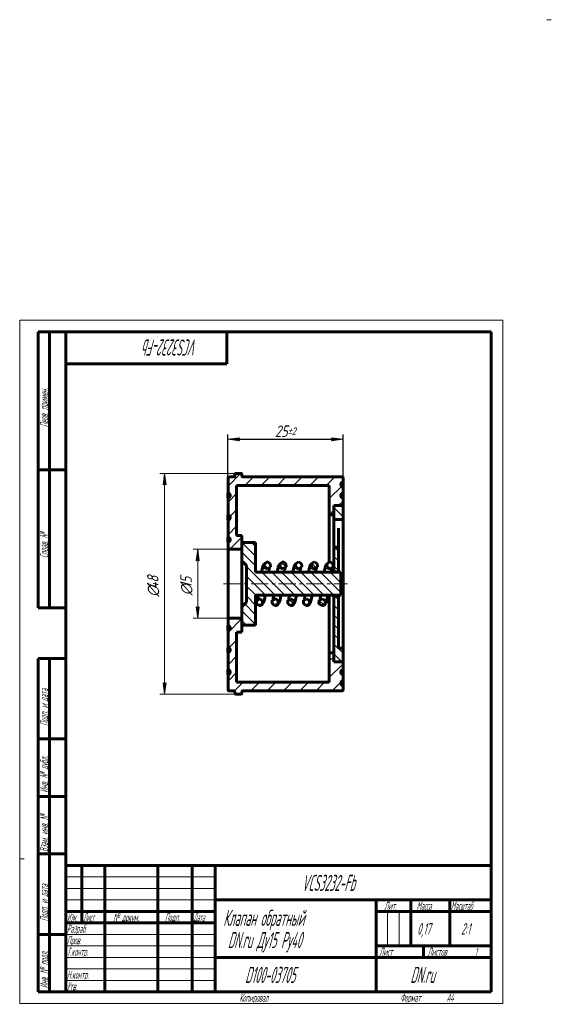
# Model space of a CAD drawing. Header units: millimetres. Extents: x 0 to 231, y 0 to 428.
import ezdxf

# ---------------------------------------------------------------- set-up
doc = ezdxf.new("R2010")
doc.units = ezdxf.units.MM
for name, pattern in [('K5LT_AXLED', [12, 7.5, -1.5, 1.5, -1.5]), ('K5LT_BASIC', [0]), ('K5LT_THIN', [0])]:
    doc.linetypes.add(name, pattern=pattern)
doc.layers.add('Системный слой', color=7, linetype='Continuous')
doc.layers.add('Системный слой (1)', color=251, linetype='Continuous', true_color=0x6c6c6c)
doc.styles.add('KDIMTEXTSTYLE', font='GOST_AU.SHX', dxfattribs={"width": 0.96, "oblique": 15, "height": 5})
doc.styles.add('KTEXTSTYLE', font='GOST_AU.SHX', dxfattribs={"width": 0.56, "height": 5})
doc.dimstyles.new('KDIMSTYLE (2.00)', dxfattribs={"dimtxt": 5, "dimasz": 1, "dimexe": 2, "dimexo": 0, "dimgap": 1, "dimtad": 1, "dimlfac": 0.5, "dimtxsty": 'KDIMTEXTSTYLE', "dimsah": 1, "dimcen": 0, "dimdle": 1, "dimadec": 0, "dimazin": 0, "dimtfac": 0.667, "dimtmove": 0, "dimatfit": 3, "dimfxl": 1, "dimtvp": 1, "dimtolj": 1, "dimtzin": 0, "dimarcsym": 0})

# ---------------------------------------------------------------- blocks, each defined once
blk = doc.blocks.new('U0')
at = {"layer": 'Системный слой (1)', "color": 143, "linetype": 'K5LT_BASIC', "lineweight": 60, "true_color": 0x33acca}
for p, q in [((124.688915, 175.909647), (123.440759, 175.260192)), ((124.759317, 175.908028), (124.688915, 175.909647)), ((126.03302, 175.1016), (124.759317, 175.908028)), ((123.440759, 175.260192), (123.325763, 173.759411)), ((123.325763, 173.759411), (124.573997, 172.913988)), ((124.573997, 172.913988), (124.688892, 172.909647)), ((124.688892, 172.909647), (125.960792, 173.598037)), ((125.960792, 173.598037), (126.03302, 175.1016))]:
    blk.add_line(p, q, dxfattribs=at)
blk = doc.blocks.new('U1')
at = {"layer": 'Системный слой (1)', "color": 143, "linetype": 'K5LT_BASIC', "lineweight": 60, "true_color": 0x33acca}
for p, q in [((119.925763, 191.059883), (121.173997, 191.905305)), ((120.040759, 189.559101), (119.925763, 191.059883)), ((121.288915, 188.909647), (120.040759, 189.559101)), ((121.173997, 191.905305), (121.288892, 191.909647)), ((121.288892, 191.909647), (122.560792, 191.221257)), ((121.359317, 188.911265), (121.288915, 188.909647)), ((122.63302, 189.717693), (121.359317, 188.911265)), ((122.560792, 191.221257), (122.63302, 189.717693))]:
    blk.add_line(p, q, dxfattribs=at)
blk = doc.blocks.new('U2')
at = {"layer": 'Системный слой (1)', "color": 143, "linetype": 'K5LT_BASIC', "lineweight": 60, "true_color": 0x33acca}
for p, q in [((104.288915, 175.909647), (103.040759, 175.260192)), ((104.359317, 175.908028), (104.288915, 175.909647)), ((105.63302, 175.1016), (104.359317, 175.908028)), ((103.040759, 175.260192), (102.925763, 173.759411)), ((102.925763, 173.759411), (104.173997, 172.913988)), ((104.173997, 172.913988), (104.288892, 172.909647)), ((104.288892, 172.909647), (105.560792, 173.598037)), ((105.560792, 173.598037), (105.63302, 175.1016))]:
    blk.add_line(p, q, dxfattribs=at)
blk = doc.blocks.new('U3')
at = {"layer": 'Системный слой (1)', "color": 143, "linetype": 'K5LT_BASIC', "lineweight": 60, "true_color": 0x33acca}
for p, q in [((111.088915, 175.909647), (109.840759, 175.260192)), ((111.159317, 175.908028), (111.088915, 175.909647)), ((112.43302, 175.1016), (111.159317, 175.908028)), ((109.840759, 175.260192), (109.725763, 173.759411)), ((109.725763, 173.759411), (110.973997, 172.913988)), ((110.973997, 172.913988), (111.088892, 172.909647)), ((111.088892, 172.909647), (112.360792, 173.598037)), ((112.360792, 173.598037), (112.43302, 175.1016))]:
    blk.add_line(p, q, dxfattribs=at)
blk = doc.blocks.new('U4')
at = {"layer": 'Системный слой (1)', "color": 143, "linetype": 'K5LT_BASIC', "lineweight": 60, "true_color": 0x33acca}
for p, q in [((106.325763, 191.059883), (107.573997, 191.905305)), ((106.440759, 189.559101), (106.325763, 191.059883)), ((107.688915, 188.909647), (106.440759, 189.559101)), ((107.573997, 191.905305), (107.688892, 191.909647)), ((107.688892, 191.909647), (108.960792, 191.221257)), ((107.759317, 188.911265), (107.688915, 188.909647)), ((109.03302, 189.717693), (107.759317, 188.911265)), ((108.960792, 191.221257), (109.03302, 189.717693))]:
    blk.add_line(p, q, dxfattribs=at)
blk = doc.blocks.new('U5')
at = {"layer": 'Системный слой (1)', "color": 143, "linetype": 'K5LT_BASIC', "lineweight": 60, "true_color": 0x33acca}
for p, q in [((131.488915, 175.909647), (130.240759, 175.260192)), ((131.559317, 175.908028), (131.488915, 175.909647)), ((132.83302, 175.1016), (131.559317, 175.908028)), ((130.240759, 175.260192), (130.125763, 173.759411)), ((130.125763, 173.759411), (131.373997, 172.913988)), ((131.373997, 172.913988), (131.488892, 172.909647)), ((131.488892, 172.909647), (132.760792, 173.598037)), ((132.760792, 173.598037), (132.83302, 175.1016))]:
    blk.add_line(p, q, dxfattribs=at)
blk = doc.blocks.new('U6')
at = {"layer": 'Системный слой (1)', "color": 143, "linetype": 'K5LT_BASIC', "lineweight": 60, "true_color": 0x33acca}
for p, q in [((113.125763, 191.059883), (114.373997, 191.905305)), ((113.240759, 189.559101), (113.125763, 191.059883)), ((114.488915, 188.909647), (113.240759, 189.559101)), ((114.373997, 191.905305), (114.488892, 191.909647)), ((114.488892, 191.909647), (115.760792, 191.221257)), ((114.559317, 188.911265), (114.488915, 188.909647)), ((115.83302, 189.717693), (114.559317, 188.911265)), ((115.760792, 191.221257), (115.83302, 189.717693))]:
    blk.add_line(p, q, dxfattribs=at)
blk = doc.blocks.new('U7')
at = {"layer": 'Системный слой (1)', "color": 143, "linetype": 'K5LT_BASIC', "lineweight": 60, "true_color": 0x33acca}
for p, q in [((133.525763, 191.059883), (134.773997, 191.905305)), ((133.640759, 189.559101), (133.525763, 191.059883)), ((134.888915, 188.909647), (133.640759, 189.559101)), ((134.773997, 191.905305), (134.888892, 191.909647)), ((134.888892, 191.909647), (136.160792, 191.221257)), ((134.959317, 188.911265), (134.888915, 188.909647)), ((136.23302, 189.717693), (134.959317, 188.911265)), ((136.160792, 191.221257), (136.23302, 189.717693))]:
    blk.add_line(p, q, dxfattribs=at)
blk = doc.blocks.new('U8')
at = {"layer": 'Системный слой (1)', "color": 143, "linetype": 'K5LT_BASIC', "lineweight": 60, "true_color": 0x33acca}
for p, q in [((126.725763, 191.059883), (127.973997, 191.905305)), ((126.840759, 189.559101), (126.725763, 191.059883)), ((128.088915, 188.909647), (126.840759, 189.559101)), ((127.973997, 191.905305), (128.088892, 191.909647)), ((128.088892, 191.909647), (129.360792, 191.221257)), ((128.159317, 188.911265), (128.088915, 188.909647)), ((129.43302, 189.717693), (128.159317, 188.911265)), ((129.360792, 191.221257), (129.43302, 189.717693))]:
    blk.add_line(p, q, dxfattribs=at)
blk = doc.blocks.new('U9')
at = {"layer": 'Системный слой (1)', "color": 143, "linetype": 'K5LT_BASIC', "lineweight": 60, "true_color": 0x33acca}
for p, q in [((117.888915, 175.909647), (116.640759, 175.260192)), ((117.959317, 175.908028), (117.888915, 175.909647)), ((119.23302, 175.1016), (117.959317, 175.908028)), ((116.640759, 175.260192), (116.525763, 173.759411)), ((116.525763, 173.759411), (117.773997, 172.913988)), ((117.773997, 172.913988), (117.888892, 172.909647)), ((117.888892, 172.909647), (119.160792, 173.598037)), ((119.160792, 173.598037), (119.23302, 175.1016))]:
    blk.add_line(p, q, dxfattribs=at)
blk = doc.blocks.new('U10')
at = {"layer": 'Системный слой (1)', "color": 143, "linetype": 'K5LT_BASIC', "lineweight": 60, "true_color": 0x33acca}
for p, q in [((136.568892, 187.409647), (136.568892, 212.409647)), ((136.568892, 152.409647), (136.568892, 177.409647))]:
    blk.add_line(p, q, dxfattribs=at)
blk = doc.blocks.new('U11')
at = {"layer": 'Системный слой (1)', "color": 143, "linetype": 'K5LT_BASIC', "lineweight": 60, "true_color": 0x33acca}
for p, q in [((140.568892, 216.389647), (140.568892, 216.409647)), ((140.568892, 148.409647), (140.568892, 148.429647))]:
    blk.add_line(p, q, dxfattribs=at)
blk = doc.blocks.new('U12')
at = {"layer": 'Системный слой (1)', "color": 143, "linetype": 'K5LT_BASIC', "lineweight": 60, "true_color": 0x33acca}
for p, q in [((134.568892, 191.878277), (134.568892, 212.409647)), ((134.568892, 152.409647), (134.568892, 177.409647))]:
    blk.add_line(p, q, dxfattribs=at)
blk = doc.blocks.new('U13')
at = {"layer": 'Системный слой (1)', "color": 143, "linetype": 'K5LT_BASIC', "lineweight": 60, "true_color": 0x33acca}
for p, q in [((138.568892, 187.409647), (138.568892, 187.609647)), ((138.568892, 177.209647), (138.568892, 177.409647))]:
    blk.add_line(p, q, dxfattribs=at)
blk = doc.blocks.new('U14')
at = {"layer": 'Системный слой (1)', "color": 143, "linetype": 'K5LT_BASIC', "lineweight": 60, "true_color": 0x33acca}
for p, q in [((136.588892, 187.409647), (136.588892, 187.609647)), ((136.588892, 177.209647), (136.588892, 177.409647))]:
    blk.add_line(p, q, dxfattribs=at)
blk = doc.blocks.new('U15')
at = {"layer": 'Системный слой (1)', "color": 143, "linetype": 'K5LT_BASIC', "lineweight": 60, "true_color": 0x33acca}
for p, q in [((122.136698, 188.818536), (121.992666, 188.188415)), ((122.264615, 189.261656), (122.136698, 188.818536)), ((121.992666, 188.188415), (121.842709, 187.409647)), ((120.379912, 177.409647), (119.982466, 175.397502)), ((117.920645, 172.909952), (117.888892, 172.909647)), ((117.945322, 172.910613), (117.920645, 172.909952)), ((117.957664, 172.911083), (117.945322, 172.910613)), ((117.963845, 172.911354), (117.957664, 172.911083)), ((117.966938, 172.911497), (117.963845, 172.911354)), ((118.027701, 172.91551), (117.966938, 172.911497)), ((118.095785, 172.922696), (118.027701, 172.91551)), ((118.129588, 172.927328), (118.095785, 172.922696)), ((118.146419, 172.929901), (118.129588, 172.927328)), ((118.154816, 172.931251), (118.146419, 172.929901)), ((118.159009, 172.931942), (118.154816, 172.931251)), ((118.221061, 172.943474), (118.159009, 172.931942)), ((118.287523, 172.958569), (118.221061, 172.943474)), ((118.320418, 172.96711), (118.287523, 172.958569)), ((118.336768, 172.971624), (118.320418, 172.96711)), ((118.344917, 172.973941), (118.336768, 172.971624)), ((118.348985, 172.975115), (118.344917, 172.973941)), ((118.712213, 173.128584), (118.348985, 172.975115)), ((118.886424, 173.241667), (118.712213, 173.128584)), ((119.485037, 173.956194), (118.886424, 173.241667)), ((119.982466, 175.397502), (119.485037, 173.956194))]:
    blk.add_line(p, q, dxfattribs=at)
blk = doc.blocks.new('U16')
at = {"layer": 'Системный слой (1)', "color": 143, "linetype": 'K5LT_BASIC', "lineweight": 60, "true_color": 0x33acca}
for p, q in [((128.936698, 188.818536), (128.792666, 188.188415)), ((129.064615, 189.261656), (128.936698, 188.818536)), ((128.792666, 188.188415), (128.642709, 187.409647)), ((127.179912, 177.409647), (126.782466, 175.397502)), ((124.720645, 172.909952), (124.688892, 172.909647)), ((124.745322, 172.910613), (124.720645, 172.909952)), ((124.757664, 172.911083), (124.745322, 172.910613)), ((124.763845, 172.911354), (124.757664, 172.911083)), ((124.766938, 172.911497), (124.763845, 172.911354)), ((124.827701, 172.91551), (124.766938, 172.911497)), ((124.895785, 172.922696), (124.827701, 172.91551)), ((124.929588, 172.927328), (124.895785, 172.922696)), ((124.946419, 172.929901), (124.929588, 172.927328)), ((124.954816, 172.931251), (124.946419, 172.929901)), ((124.959009, 172.931942), (124.954816, 172.931251)), ((125.021061, 172.943474), (124.959009, 172.931942)), ((125.087523, 172.958569), (125.021061, 172.943474)), ((125.120418, 172.96711), (125.087523, 172.958569)), ((125.136768, 172.971624), (125.120418, 172.96711)), ((125.144917, 172.973941), (125.136768, 172.971624)), ((125.148985, 172.975115), (125.144917, 172.973941)), ((125.512213, 173.128584), (125.148985, 172.975115)), ((125.686424, 173.241667), (125.512213, 173.128584)), ((126.285037, 173.956194), (125.686424, 173.241667)), ((126.782466, 175.397502), (126.285037, 173.956194))]:
    blk.add_line(p, q, dxfattribs=at)
blk = doc.blocks.new('U17')
at = {"layer": 'Системный слой (1)', "color": 143, "linetype": 'K5LT_BASIC', "lineweight": 60, "true_color": 0x33acca}
for p, q in [((111.997872, 187.409647), (112.395546, 189.422716)), ((112.395546, 189.422716), (112.89333, 190.864186)), ((112.89333, 190.864186), (114.487621, 191.909646)), ((110.113169, 175.557637), (110.2411, 176.000808)), ((110.2411, 176.000808), (110.38514, 176.631009)), ((110.38514, 176.631009), (110.535075, 177.409647))]:
    blk.add_line(p, q, dxfattribs=at)
blk = doc.blocks.new('U18')
at = {"layer": 'Системный слой (1)', "color": 143, "linetype": 'K5LT_BASIC', "lineweight": 60, "true_color": 0x33acca}
for p, q in [((108.536698, 188.818536), (108.392666, 188.188415)), ((108.664615, 189.261656), (108.536698, 188.818536)), ((108.392666, 188.188415), (108.242709, 187.409647)), ((106.779912, 177.409647), (106.382466, 175.397502)), ((104.320645, 172.909952), (104.288892, 172.909647)), ((104.345322, 172.910613), (104.320645, 172.909952)), ((104.357664, 172.911083), (104.345322, 172.910613)), ((104.363845, 172.911354), (104.357664, 172.911083)), ((104.366938, 172.911497), (104.363845, 172.911354)), ((104.427701, 172.91551), (104.366938, 172.911497)), ((104.495785, 172.922696), (104.427701, 172.91551)), ((104.529588, 172.927328), (104.495785, 172.922696)), ((104.546419, 172.929901), (104.529588, 172.927328)), ((104.554816, 172.931251), (104.546419, 172.929901)), ((104.559009, 172.931942), (104.554816, 172.931251)), ((104.621061, 172.943474), (104.559009, 172.931942)), ((104.687523, 172.958569), (104.621061, 172.943474)), ((104.720418, 172.96711), (104.687523, 172.958569)), ((104.736768, 172.971624), (104.720418, 172.96711)), ((104.744917, 172.973941), (104.736768, 172.971624)), ((104.748985, 172.975115), (104.744917, 172.973941)), ((105.112213, 173.128584), (104.748985, 172.975115)), ((105.286424, 173.241667), (105.112213, 173.128584)), ((105.885037, 173.956194), (105.286424, 173.241667)), ((106.382466, 175.397502), (105.885037, 173.956194))]:
    blk.add_line(p, q, dxfattribs=at)
blk = doc.blocks.new('U19')
at = {"layer": 'Системный слой (1)', "color": 143, "linetype": 'K5LT_BASIC', "lineweight": 60, "true_color": 0x33acca}
for p, q in [((132.397872, 187.409647), (132.795546, 189.422716)), ((132.795546, 189.422716), (133.29333, 190.864186)), ((133.29333, 190.864186), (134.559946, 191.876671)), ((134.559946, 191.876671), (134.887621, 191.909646)), ((130.513169, 175.557637), (130.6411, 176.000808)), ((130.6411, 176.000808), (130.78514, 176.631009)), ((130.78514, 176.631009), (130.935075, 177.409647))]:
    blk.add_line(p, q, dxfattribs=at)
blk = doc.blocks.new('U20')
at = {"layer": 'Системный слой (1)', "color": 143, "linetype": 'K5LT_BASIC', "lineweight": 60, "true_color": 0x33acca}
for p, q in [((125.597872, 187.409647), (125.995546, 189.422716)), ((125.995546, 189.422716), (126.49333, 190.864186)), ((126.49333, 190.864186), (128.087621, 191.909646)), ((123.713169, 175.557637), (123.8411, 176.000808)), ((123.8411, 176.000808), (123.98514, 176.631009)), ((123.98514, 176.631009), (124.135075, 177.409647))]:
    blk.add_line(p, q, dxfattribs=at)
blk = doc.blocks.new('U21')
at = {"layer": 'Системный слой (1)', "color": 143, "linetype": 'K5LT_BASIC', "lineweight": 60, "true_color": 0x33acca}
for p, q in [((115.336698, 188.818536), (115.192666, 188.188415)), ((115.464615, 189.261656), (115.336698, 188.818536)), ((115.192666, 188.188415), (115.042709, 187.409647)), ((113.579912, 177.409647), (113.182466, 175.397502)), ((111.120645, 172.909952), (111.088892, 172.909647)), ((111.145322, 172.910613), (111.120645, 172.909952)), ((111.157664, 172.911083), (111.145322, 172.910613)), ((111.163845, 172.911354), (111.157664, 172.911083)), ((111.166938, 172.911497), (111.163845, 172.911354)), ((111.227701, 172.91551), (111.166938, 172.911497)), ((111.295785, 172.922696), (111.227701, 172.91551)), ((111.329588, 172.927328), (111.295785, 172.922696)), ((111.346419, 172.929901), (111.329588, 172.927328)), ((111.354816, 172.931251), (111.346419, 172.929901)), ((111.359009, 172.931942), (111.354816, 172.931251)), ((111.421061, 172.943474), (111.359009, 172.931942)), ((111.487524, 172.958569), (111.421061, 172.943474)), ((111.520418, 172.96711), (111.487524, 172.958569)), ((111.536768, 172.971624), (111.520418, 172.96711)), ((111.544917, 172.973941), (111.536768, 172.971624)), ((111.548985, 172.975115), (111.544917, 172.973941)), ((111.912213, 173.128584), (111.548985, 172.975115)), ((112.086424, 173.241667), (111.912213, 173.128584)), ((112.685037, 173.956194), (112.086424, 173.241667)), ((113.182466, 175.397502), (112.685037, 173.956194))]:
    blk.add_line(p, q, dxfattribs=at)
blk = doc.blocks.new('U22')
at = {"layer": 'Системный слой (1)', "color": 143, "linetype": 'K5LT_BASIC', "lineweight": 60, "true_color": 0x33acca}
for p, q in [((118.797872, 187.409647), (119.195546, 189.422716)), ((119.195546, 189.422716), (119.69333, 190.864186)), ((119.69333, 190.864186), (121.287621, 191.909646)), ((116.913169, 175.557637), (117.0411, 176.000808)), ((117.0411, 176.000808), (117.18514, 176.631009)), ((117.18514, 176.631009), (117.335075, 177.409647))]:
    blk.add_line(p, q, dxfattribs=at)
blk = doc.blocks.new('U23')
at = {"layer": 'Системный слой (1)', "color": 143, "linetype": 'K5LT_BASIC', "lineweight": 60, "true_color": 0x33acca}
for p, q in [((105.197872, 187.409647), (105.595546, 189.422716)), ((105.595546, 189.422716), (106.09333, 190.864186)), ((106.09333, 190.864186), (107.687621, 191.909646)), ((103.313169, 175.557637), (103.4411, 176.000808)), ((103.4411, 176.000808), (103.58514, 176.631009)), ((103.58514, 176.631009), (103.735075, 177.409647))]:
    blk.add_line(p, q, dxfattribs=at)
blk = doc.blocks.new('U24')
at = {"layer": 'Системный слой (1)', "color": 143, "linetype": 'K5LT_BASIC', "lineweight": 60, "true_color": 0x33acca}
for p, q in [((135.736698, 188.818536), (135.592666, 188.188415)), ((135.864615, 189.261656), (135.736698, 188.818536)), ((135.592666, 188.188415), (135.442709, 187.409647)), ((133.979912, 177.409647), (133.582466, 175.397502)), ((131.520645, 172.909952), (131.488892, 172.909647)), ((131.545322, 172.910613), (131.520645, 172.909952)), ((131.557664, 172.911083), (131.545322, 172.910613)), ((131.563845, 172.911354), (131.557664, 172.911083)), ((131.566938, 172.911497), (131.563845, 172.911354)), ((131.627701, 172.91551), (131.566938, 172.911497)), ((131.695785, 172.922696), (131.627701, 172.91551)), ((131.729588, 172.927328), (131.695785, 172.922696)), ((131.746419, 172.929901), (131.729588, 172.927328)), ((131.754816, 172.931251), (131.746419, 172.929901)), ((131.759009, 172.931942), (131.754816, 172.931251)), ((131.821061, 172.943474), (131.759009, 172.931942)), ((131.887523, 172.958569), (131.821061, 172.943474)), ((131.920418, 172.96711), (131.887523, 172.958569)), ((131.936768, 172.971624), (131.920418, 172.96711)), ((131.944917, 172.973941), (131.936768, 172.971624)), ((131.948985, 172.975115), (131.944917, 172.973941)), ((132.312213, 173.128584), (131.948985, 172.975115)), ((132.486424, 173.241667), (132.312213, 173.128584)), ((133.085037, 173.956194), (132.486424, 173.241667)), ((133.582466, 175.397502), (133.085037, 173.956194))]:
    blk.add_line(p, q, dxfattribs=at)
blk = doc.blocks.new('U25')
at = {"layer": 'Системный слой (1)', "color": 143, "linetype": 'K5LT_BASIC', "lineweight": 60, "true_color": 0x33acca}
for p, q in [((90.568892, 200.609647), (90.568892, 202.609647)), ((90.568892, 162.209647), (90.568892, 164.209647))]:
    blk.add_line(p, q, dxfattribs=at)
blk = doc.blocks.new('U26')
at = {"layer": 'Системный слой (1)', "color": 143, "linetype": 'K5LT_BASIC', "lineweight": 60, "true_color": 0x33acca}
for p, q in [((140.568892, 224.609647), (140.568892, 226.609647)), ((140.568892, 138.209647), (140.568892, 140.209647))]:
    blk.add_line(p, q, dxfattribs=at)
blk = doc.blocks.new('U27')
at = {"layer": 'Системный слой (1)', "color": 143, "linetype": 'K5LT_BASIC', "lineweight": 60, "true_color": 0x33acca}
for p, q in [((140.568892, 219.809647), (140.568892, 221.809647)), ((140.568892, 143.009647), (140.568892, 145.009647))]:
    blk.add_line(p, q, dxfattribs=at)
blk = doc.blocks.new('U28')
at = {"layer": 'Системный слой (1)', "color": 143, "linetype": 'K5LT_BASIC', "lineweight": 60, "true_color": 0x33acca}
for p, q in [((90.568892, 219.809647), (90.568892, 221.809647)), ((90.568892, 143.009647), (90.568892, 145.009647))]:
    blk.add_line(p, q, dxfattribs=at)
blk = doc.blocks.new('U29')
at = {"layer": 'Системный слой (1)', "color": 143, "linetype": 'K5LT_BASIC', "lineweight": 60, "true_color": 0x33acca}
for p, q in [((90.568892, 210.209647), (90.568892, 212.209647)), ((90.568892, 152.609647), (90.568892, 154.609647))]:
    blk.add_line(p, q, dxfattribs=at)
blk = doc.blocks.new('D0')
at = {"layer": 'Системный слой (1)'}
for points in [[(63.62, 225.41), (62.97, 230.41), (62.31, 225.41), (62.97, 225.91)], [(62.97, 134.41), (63.62, 139.41), (62.97, 138.91), (62.31, 139.41)]]:
    blk.add_hatch(color=7, dxfattribs=at).paths.add_polyline_path(points)
at = {"layer": 'Системный слой (1)', "color": 7, "linetype": 'K5LT_THIN', "lineweight": 18, "true_color": 0xffffff}
for p, q in [((95.07, 230.41), (60.97, 230.41)), ((62.31, 225.41), (62.97, 230.41)), ((62.97, 230.41), (63.62, 225.41)), ((62.97, 225.91), (62.31, 225.41)), ((63.62, 225.41), (62.97, 225.91)), ((62.97, 134.41), (62.31, 139.41)), ((62.31, 139.41), (62.97, 138.91)), ((62.97, 138.91), (63.62, 139.41)), ((63.62, 139.41), (62.97, 134.41)), ((95.07, 134.41), (60.97, 134.41))]:
    blk.add_line(p, q, dxfattribs=at)
blk.add_wipeout([(61.97, 176.74), (54.58, 176.74), (54.58, 187.63), (61.97, 187.63)]).dxf.layer = 'Системный слой (1)'
blk.add_line((62.97, 230.41), (62.97, 134.41), dxfattribs=at)
at = {"layer": 'Системный слой (1)', "color": 7, "char_height": 5, "attachment_point": 1, "rotation": 90, "style": 'KTEXTSTYLE'}
for s, insert in [('\\H5.0;\\W1.000;\\Q15;\\Q15;\\W0.960;48', (55.38, 180.04)), ('\\H5.0;\\W1.000;\\Q15;\\Q15;\\W0.960;∅', (55.38, 176.74))]:
    blk.add_mtext(s, dxfattribs=dict(at, insert=insert))
blk = doc.blocks.new('KDIMARROW_01')
at = {"layer": 'Системный слой'}
blk.add_hatch(color=0, dxfattribs=at).paths.add_polyline_path([(-5, -0.66), (0, 0), (-5, 0.66), (-4.5, 0)])
at = {"layer": 'Системный слой', "color": 0, "linetype": 'K5LT_THIN', "lineweight": 18}
for p, q in [((-4.5, 0), (-5, 0.66)), ((-5, 0.66), (0, 0)), ((0, 0), (-5, -0.66)), ((-5, -0.66), (-4.5, 0))]:
    blk.add_line(p, q, dxfattribs=at)
at = {"layer": 'Системный слой (1)', "color": 0, "linetype": 'K5LT_THIN', "lineweight": 18}
blk.add_line((90.57, 182.41), (88.57, 182.41), dxfattribs=at)
blk = doc.blocks.new('D1')
at = {"layer": 'Системный слой (1)'}
for points in [[(78.09, 192.41), (77.43, 197.41), (76.77, 192.41), (77.43, 192.91)], [(77.43, 167.41), (78.09, 172.41), (77.43, 171.91), (76.77, 172.41)]]:
    blk.add_hatch(color=7, dxfattribs=at).paths.add_polyline_path(points)
at = {"layer": 'Системный слой (1)', "color": 7, "linetype": 'K5LT_THIN', "lineweight": 18, "true_color": 0xffffff}
for p, q in [((90.57, 197.41), (75.43, 197.41)), ((76.77, 192.41), (77.43, 197.41)), ((77.43, 197.41), (78.09, 192.41)), ((77.43, 192.91), (76.77, 192.41)), ((78.09, 192.41), (77.43, 192.91)), ((77.43, 167.41), (76.77, 172.41)), ((76.77, 172.41), (77.43, 171.91)), ((77.43, 171.91), (78.09, 172.41)), ((78.09, 172.41), (77.43, 167.41)), ((90.57, 167.41), (75.43, 167.41))]:
    blk.add_line(p, q, dxfattribs=at)
blk.add_wipeout([(76.43, 177.4), (69.05, 177.4), (69.05, 187.02), (76.43, 187.02)]).dxf.layer = 'Системный слой (1)'
blk.add_line((77.43, 197.41), (77.43, 167.41), dxfattribs=at)
at = {"layer": 'Системный слой (1)', "color": 7, "char_height": 5, "attachment_point": 1, "rotation": 90, "style": 'KTEXTSTYLE'}
for s, insert in [('\\H5.0;\\W1.000;\\Q15;\\Q15;\\W0.960;15', (69.84, 180.71)), ('\\H5.0;\\W1.000;\\Q15;\\Q15;\\W0.960;∅', (69.84, 177.4))]:
    blk.add_mtext(s, dxfattribs=dict(at, insert=insert))
blk = doc.blocks.new('D2')
at = {"layer": 'Defpoints', "color": 0}
for p in [(140.568892, 245.246734), (140.568892, 210.389647), (90.568892, 197.409647)]:
    blk.add_point(p, dxfattribs=at)
at = {"layer": 'Системный слой (1)', "color": 0, "lineweight": -2}
for p, q in [((90.568892, 197.409647), (90.568892, 247.246734)), ((91.568892, 245.246734), (139.568892, 245.246734)), ((140.568892, 210.389647), (140.568892, 247.246734))]:
    blk.add_line(p, q, dxfattribs=at)
blk.add_blockref('KDIMARROW_01', (140.568892, 245.246734), dxfattribs=at)
at = {"layer": 'Системный слой (1)', "color": 0, "lineweight": -2, "rotation": 180}
blk.add_blockref('KDIMARROW_01', (90.568892, 245.246734), dxfattribs=at)
at = {"layer": 'Системный слой (1)', "color": 7, "insert": (115.568892, 248.746734), "char_height": 5, "attachment_point": 5, "style": 'KDIMTEXTSTYLE'}
blk.add_mtext('\\A1;\\H5.0;\\W0.960;\\Q15;25{\\H3.335000;%%p2}', dxfattribs=at)
blk = doc.blocks.new('U30')
at = {"color": 7, "linetype": 'K5LT_THIN', "lineweight": 18, "true_color": 0xffffff}
for p, q in [((0, 0), (0, 297)), ((0, 297), (210, 297)), ((210, 297), (210, 0)), ((20, 55), (85, 55)), ((20, 50), (85, 50)), ((20, 45), (85, 45)), ((159.964584, 25), (159.964584, 40)), ((164.9823, 25), (164.9823, 40)), ((20, 30), (85, 30)), ((20, 25), (85, 25)), ((20, 20), (85, 20)), ((20, 15), (85, 15)), ((20, 10), (85, 10)), ((210, 0), (0, 0))]:
    blk.add_line(p, q, dxfattribs=at)
at = {"color": 143, "linetype": 'K5LT_BASIC', "lineweight": 60, "true_color": 0x33acca}
for p, q in [((8, 172), (8, 292)), ((20, 292), (8, 292)), ((13, 172), (13, 292)), ((20, 5), (20, 292)), ((20, 292), (205, 292)), ((90, 292), (90, 278)), ((205, 292), (205, 5)), ((90, 278), (20, 278)), ((20, 232), (8, 232)), ((20, 172), (8, 172)), ((8, 5), (8, 150)), ((20, 150), (8, 150)), ((13, 5), (13, 150)), ((20, 115), (8, 115)), ((20, 90), (8, 90)), ((20, 65), (8, 65)), ((20, 60), (205, 60)), ((20, 5), (20, 60)), ((27, 35), (27, 60)), ((37, 5), (37, 60)), ((60, 5), (60, 60)), ((75, 5), (75, 60)), ((85, 5), (85, 60)), ((85, 45), (205, 45)), ((155, 5), (155, 45)), ((170, 25), (170, 45)), ((187, 25), (187, 45)), ((20, 40), (85, 40)), ((155, 40), (170, 40)), ((170, 40), (205, 40)), ((20, 35), (85, 35)), ((20, 30), (8, 30)), ((155, 25), (205, 25)), ((175.574997, 20), (175.574997, 25)), ((85, 20), (155, 20)), ((155, 20), (205, 20)), ((20, 5), (8, 5)), ((205, 5), (20, 5))]:
    blk.add_line(p, q, dxfattribs=at)
at = {"color": 7, "attachment_point": 1, "style": 'KTEXTSTYLE'}
for s, insert, char_height, rotation in [('\\H5.0;\\W1.000;\\Q15;\\Q15;\\W0.560;\\H7.00;VCS3232-Fb', (77.387749, 281.644813), 7, 180), ('\\H5.0;\\W1.000;\\Q15;\\Q15;\\W0.560;\\H3.50;Перв. примен.', (8.822406, 250.517086), 3.5, 90), ('\\H5.0;\\W1.000;\\Q15;\\Q15;\\W0.560;\\H3.50;Справ. №', (8.822406, 193.630554), 3.5, 90), ('\\H5.0;\\W1.000;\\Q15;\\Q15;\\W0.560;\\H3.50;Подп. и дата', (8.822406, 120.657897), 3.5, 90), ('\\H5.0;\\W1.000;\\Q15;\\Q15;\\W0.560;\\H3.50;Инв. № дубл.', (8.822406, 91.57271), 3.5, 90), ('\\H5.0;\\W1.000;\\Q15;\\Q15;\\W0.560;\\H3.50;Взам. инв. №', (8.822406, 65.796803), 3.5, 90), ('\\H5.0;\\W1.000;\\Q15;\\Q15;\\W0.560;\\H3.50;Подп. и дата', (8.822406, 35.657897), 3.5, 90), ('\\H5.0;\\W1.000;\\Q15;\\Q15;\\W0.560;\\H3.50;Инв. № подл.', (8.822406, 6.57271), 3.5, 90)]:
    blk.add_mtext(s, dxfattribs=dict(at, insert=insert, char_height=char_height, rotation=rotation))
for s, insert, char_height in [('\\H5.0;\\W1.000;\\Q15;\\Q15;\\W0.560;\\H7.00;VCS3232-Fb', (122.612251, 55.855187), 7), ('\\H5.0;\\W1.000;\\Q15;\\Q15;\\W0.560;\\H3.50;Лит.', (158.471719, 44.177593), 3.5), ('\\H5.0;\\W1.000;\\Q15;\\Q15;\\W0.560;\\H3.50;Масса', (172.584563, 44.177593), 3.5), ('\\H5.0;\\W1.000;\\Q15;\\Q15;\\W0.540;\\H3.50;Масштаб', (187.5231, 44.177593), 3.5), ('\\H5.0;\\W1.000;\\Q15;\\Q15;\\W0.458;\\H3.50;Изм.', (20.618966, 39.177593), 3.5), ('\\H5.0;\\W1.000;\\Q15;\\Q15;\\W0.467;\\H3.50;Лист', (27.609192, 39.177593), 3.5), ('\\H5.0;\\W1.000;\\Q15;\\Q15;\\W0.560;\\H3.50;№ докум.', (40.628647, 39.177593), 3.5), ('\\H5.0;\\W1.000;\\Q15;\\Q15;\\W0.560;\\H3.50;Подп.', (63.101302, 39.177593), 3.5), ('\\H5.0;\\W1.000;\\Q15;\\Q15;\\W0.467;\\H3.50;Дата', (75.609192, 39.177593), 3.5), ('\\H5.0;\\W1.000;\\Q15;\\Q15;\\W0.560;\\H7.00;Клапан обратный', (88.537046, 40.687874), 7), ('\\H5.0;\\W1.000;\\Q15;\\Q15;\\W0.560;\\H3.50;Разраб.', (20.5, 34.177593), 3.5), ('\\H5.0;\\W1.000;\\Q15;\\Q15;\\W0.560;0,17', (172.8275, 34.896563), 5), ('\\H5.0;\\W1.000;\\Q15;\\Q15;\\W0.560;{\\c16737820;2:1}', (191.915, 34.896563), 5), ('\\H5.0;\\W1.000;\\Q15;\\Q15;\\W0.560;\\H7.00;DN.ru Ду15 Ру40', (90.481731, 31.022499), 7), ('\\H5.0;\\W1.000;\\Q15;\\Q15;\\W0.560;\\H3.50;Пров.', (20.5, 29.177597), 3.5), ('\\H5.0;\\W1.000;\\Q15;\\Q15;\\W0.560;\\H3.50;Т.контр.', (20.5, 24.177597), 3.5), ('\\H5.0;\\W1.000;\\Q15;\\Q15;\\W0.560;\\H3.50;Лист', (156.316128, 24.177597), 3.5), ('\\H5.0;\\W1.000;\\Q15;\\Q15;\\W0.560;\\H3.50;Листов', (177.358936, 24.177597), 3.5), ('\\H5.0;\\W1.000;\\Q15;\\Q15;\\W0.560;\\H3.50;1', (197.905499, 24.177597), 3.5), ('\\H5.0;\\W1.000;\\Q15;\\Q15;\\W0.560;\\H3.50;Н.контр.', (20.5, 14.177597), 3.5), ('\\H5.0;\\W1.000;\\Q15;\\Q15;\\W0.560;\\H7.00;{\\c16737820;D100-03705}', (97.982668, 15.855186), 7), ('\\H5.0;\\W1.000;\\Q15;\\Q15;\\W0.560;\\H7.00;DN.ru', (169.836, 15.855186), 7), ('\\H5.0;\\W1.000;\\Q15;\\Q15;\\W0.560;\\H3.50;Утв.', (20.5, 9.177597), 3.5), ('\\H5.0;\\W1.000;\\Q15;\\Q15;\\W0.560;\\H3.50;Копировал', (95.5, 4.177594), 3.5), ('\\H5.0;\\W1.000;\\Q15;\\Q15;\\W0.560;\\H3.50;Формат', (165.5, 4.177594), 3.5), ('\\H5.0;\\W1.000;\\Q15;\\Q15;\\W0.560;\\H3.50;A4', (185.5, 4.177594), 3.5)]:
    blk.add_mtext(s, dxfattribs=dict(at, insert=insert, char_height=char_height))

msp = doc.modelspace()

# ---------------------------------------------------------------- hatches: boundary and pattern name
at = {"layer": 'Системный слой (1)'}
h = msp.add_hatch(dxfattribs=at)
h.set_pattern_fill('', angle=45, style=0, pattern_type=0)
h.set_pattern_definition([(45, (0, 0), (-3.53553, 3.53553), [])])
h.paths.add_polyline_path([(140.169, 228.91), (96.969, 228.91), (96.686, 229.027), (96.569, 229.31), (96.569, 230.01), (96.452, 230.292), (96.169, 230.41), (93.969, 230.41), (93.686, 230.292), (93.569, 230.01), (93.569, 229.31), (93.452, 229.027), (93.169, 228.91), (90.969, 228.91), (90.686, 228.792), (90.569, 228.51), (90.569, 221.81), (91.276, 221.517), (91.569, 220.81), (91.276, 220.103), (90.569, 219.81), (90.569, 212.21), (91.276, 211.917), (91.569, 211.21), (91.276, 210.503), (90.569, 210.21), (90.569, 202.61), (91.276, 202.317), (91.569, 201.61), (91.276, 200.903), (90.569, 200.61), (90.569, 197.41), (96.569, 197.41), (96.569, 203.41), (94.319, 203.41), (94.319, 225.16), (134.569, 225.16), (134.569, 212.41), (136.569, 212.41), (136.569, 216.41), (140.569, 216.41), (140.569, 219.81), (139.862, 220.103), (139.569, 220.81), (139.862, 221.517), (140.569, 221.81), (140.569, 224.61), (139.862, 224.903), (139.569, 225.61), (139.862, 226.317), (140.569, 226.61), (140.569, 228.51), (140.452, 228.792)])
h.paths.add_polyline_path([(96.969, 135.91), (140.169, 135.91), (140.452, 136.027), (140.569, 136.31), (140.569, 138.21), (139.862, 138.503), (139.569, 139.21), (139.862, 139.917), (140.569, 140.21), (140.569, 143.01), (139.862, 143.303), (139.569, 144.01), (139.862, 144.717), (140.569, 145.01), (140.569, 148.41), (136.569, 148.41), (136.569, 152.41), (134.569, 152.41), (134.569, 139.66), (94.319, 139.66), (94.319, 161.41), (96.569, 161.41), (96.569, 167.41), (90.569, 167.41), (90.569, 164.21), (91.276, 163.917), (91.569, 163.21), (91.276, 162.503), (90.569, 162.21), (90.569, 154.61), (91.276, 154.317), (91.569, 153.61), (91.276, 152.903), (90.569, 152.61), (90.569, 145.01), (91.276, 144.717), (91.569, 144.01), (91.276, 143.303), (90.569, 143.01), (90.569, 136.31), (90.686, 136.027), (90.969, 135.91), (93.169, 135.91), (93.452, 135.792), (93.569, 135.51), (93.569, 134.81), (93.686, 134.527), (93.969, 134.41), (96.169, 134.41), (96.452, 134.527), (96.569, 134.81), (96.569, 135.51), (96.686, 135.792)])
h = msp.add_hatch(dxfattribs=at)
h.set_pattern_fill('', angle=-45, style=0, pattern_type=0)
h.set_pattern_definition([(-45, (0, 0), (2.12132, 2.12132), [])])
h.paths.add_polyline_path([(140.569, 154.43), (138.569, 154.43), (138.569, 177.21), (136.589, 177.21), (136.589, 148.43), (140.569, 148.43)])
h.paths.add_polyline_path([(136.589, 210.39), (140.569, 210.39), (140.569, 216.39), (136.589, 216.39)])
h.paths.add_polyline_path([(136.589, 198.39), (136.589, 187.61), (138.569, 187.61), (138.569, 198.39)])
h.paths.add_polyline_path([(134.889, 191.91), (133.58, 191.161), (133.579, 189.656), (134.889, 188.91), (136.199, 189.656), (136.198, 191.161)])
h.paths.add_polyline_path([(131.489, 172.91), (132.798, 173.658), (132.799, 175.163), (131.489, 175.91), (130.179, 175.163), (130.18, 173.658)])
h.paths.add_polyline_path([(128.089, 191.91), (126.78, 191.161), (126.779, 189.656), (128.089, 188.91), (129.399, 189.656), (129.398, 191.161)])
h.paths.add_polyline_path([(124.689, 172.91), (125.998, 173.658), (125.999, 175.163), (124.689, 175.91), (123.379, 175.163), (123.38, 173.658)])
h.paths.add_polyline_path([(121.289, 191.91), (119.98, 191.161), (119.979, 189.656), (121.289, 188.91), (122.599, 189.656), (122.598, 191.161)])
h.paths.add_polyline_path([(117.889, 172.91), (119.198, 173.658), (119.199, 175.163), (117.889, 175.91), (116.579, 175.163), (116.58, 173.658)])
h.paths.add_polyline_path([(114.489, 191.91), (113.18, 191.161), (113.179, 189.656), (114.489, 188.91), (115.799, 189.656), (115.798, 191.161)])
h.paths.add_polyline_path([(111.089, 172.91), (112.398, 173.658), (112.399, 175.163), (111.089, 175.91), (109.779, 175.163), (109.78, 173.658)])
h.paths.add_polyline_path([(107.689, 191.91), (106.38, 191.161), (106.379, 189.656), (107.689, 188.91), (108.999, 189.656), (108.998, 191.161)])
h.paths.add_polyline_path([(104.289, 172.91), (105.598, 173.658), (105.599, 175.163), (104.289, 175.91), (102.979, 175.163), (102.98, 173.658)])
h.paths.add_polyline_path([(102.589, 187.41), (102.589, 200.41), (96.589, 200.41), (96.589, 192.41), (98.589, 190.41), (98.589, 174.41), (96.589, 172.41), (96.589, 164.41), (102.589, 164.41), (102.589, 177.41), (139.569, 177.41), (139.569, 187.41)])

# ---------------------------------------------------------------- linework, layer by layer
at = {"layer": 'Системный слой (1)', "color": 143, "linetype": 'K5LT_BASIC', "lineweight": 60, "true_color": 0x33acca}
for p, q in [((90.569, 221.81), (90.569, 228.51)), ((90.969, 228.91), (93.169, 228.91)), ((93.569, 229.31), (93.569, 230.01)), ((93.969, 230.41), (96.169, 230.41)), ((96.569, 230.01), (96.569, 229.31)), ((96.969, 228.91), (140.169, 228.91)), ((140.569, 228.51), (140.569, 226.61)), ((134.569, 225.16), (94.319, 225.16)), ((94.319, 225.16), (94.319, 203.41)), ((134.569, 212.41), (134.569, 225.16)), ((140.569, 224.61), (140.569, 221.81)), ((90.569, 212.21), (90.569, 219.81)), ((140.569, 219.81), (140.569, 216.41)), ((136.569, 216.41), (136.569, 212.41)), ((140.569, 216.41), (136.569, 216.41)), ((136.589, 216.39), (140.569, 216.39)), ((136.589, 210.39), (136.589, 216.39)), ((140.569, 216.39), (140.569, 210.39)), ((90.569, 202.61), (90.569, 210.21)), ((136.569, 212.41), (134.569, 212.41)), ((140.569, 210.39), (136.589, 210.39)), ((136.589, 206.641), (136.589, 210.39)), ((140.569, 154.43), (140.569, 210.39)), ((136.589, 198.39), (136.589, 206.641)), ((138.569, 198.39), (138.569, 206.641)), ((94.319, 203.41), (96.569, 203.41)), ((96.569, 203.41), (96.569, 197.41)), ((90.569, 197.41), (90.569, 200.61)), ((96.569, 197.41), (90.569, 197.41)), ((90.569, 167.41), (90.569, 197.41)), ((96.569, 167.41), (96.569, 197.41)), ((96.589, 200.41), (102.589, 200.41)), ((96.589, 192.41), (96.589, 200.41)), ((102.589, 200.41), (102.589, 187.41)), ((136.589, 187.61), (136.589, 198.39)), ((136.589, 198.39), (138.569, 198.39)), ((138.569, 198.39), (138.569, 187.61)), ((98.589, 190.41), (96.589, 192.41)), ((96.589, 172.41), (96.589, 192.41)), ((98.589, 174.41), (98.589, 190.41)), ((107.689, 188.91), (107.689, 188.91)), ((114.489, 188.91), (114.489, 188.91)), ((121.289, 188.91), (121.289, 188.91)), ((128.089, 188.91), (128.089, 188.91)), ((134.889, 188.91), (134.889, 188.91)), ((102.589, 187.41), (139.569, 187.41)), ((138.569, 187.61), (136.589, 187.61)), ((139.569, 187.41), (139.569, 177.41)), ((102.589, 177.41), (139.569, 177.41)), ((102.589, 177.41), (102.589, 164.41)), ((138.569, 177.21), (136.589, 177.21)), ((136.589, 148.43), (136.589, 177.21)), ((138.569, 177.21), (138.569, 154.43)), ((98.589, 174.41), (96.589, 172.41)), ((96.589, 164.41), (96.589, 172.41)), ((90.569, 164.21), (90.569, 167.41)), ((96.569, 167.41), (90.569, 167.41)), ((96.569, 167.41), (96.569, 161.41)), ((96.589, 164.41), (102.589, 164.41)), ((90.569, 154.61), (90.569, 162.21)), ((94.319, 161.41), (96.569, 161.41)), ((94.319, 161.41), (94.319, 139.66)), ((140.569, 154.43), (138.569, 154.43)), ((140.569, 154.43), (140.569, 148.43)), ((90.569, 145.01), (90.569, 152.61)), ((134.569, 139.66), (134.569, 152.41)), ((136.569, 152.41), (134.569, 152.41)), ((136.569, 152.41), (136.569, 148.41)), ((140.569, 148.41), (136.569, 148.41)), ((136.589, 148.43), (140.569, 148.43)), ((140.569, 148.41), (140.569, 145.01)), ((90.569, 136.31), (90.569, 143.01)), ((140.569, 143.01), (140.569, 140.21)), ((134.569, 139.66), (94.319, 139.66)), ((140.569, 138.21), (140.569, 136.31)), ((90.969, 135.91), (93.169, 135.91)), ((93.569, 134.81), (93.569, 135.51)), ((93.969, 134.41), (96.169, 134.41)), ((96.569, 135.51), (96.569, 134.81)), ((96.969, 135.91), (140.169, 135.91))]:
    msp.add_line(p, q, dxfattribs=at)
at = {"layer": 'Системный слой (1)', "color": 30, "linetype": 'K5LT_AXLED', "lineweight": 18, "true_color": 0xff8000}
msp.add_line((88.569, 182.41), (142.569, 182.41), dxfattribs=at)
at = {"layer": 'Системный слой (1)', "color": 143, "linetype": 'K5LT_BASIC', "lineweight": 60, "true_color": 0x33acca}
for centre, radius, start, end in [((90.969, 228.51), 0.4, 90, 180), ((93.169, 229.31), 0.4, 270, 0), ((93.969, 230.01), 0.4, 90, 180), ((96.169, 230.01), 0.4, 0, 90), ((96.969, 229.31), 0.4, 180, 270), ((140.169, 228.51), 0.4, 0, 90), ((140.569, 225.61), 1, 90, 270), ((90.569, 220.81), 1, 270, 90), ((140.569, 220.81), 1, 90, 270), ((90.569, 211.21), 1, 270, 90), ((90.569, 201.61), 1, 270, 90), ((90.569, 163.21), 1, 270, 90), ((90.569, 153.61), 1, 270, 90), ((90.569, 144.01), 1, 270, 90), ((140.569, 144.01), 1, 90, 270), ((140.569, 139.21), 1, 90, 270), ((90.969, 136.31), 0.4, 180, 270), ((93.169, 135.51), 0.4, 0, 90), ((93.969, 134.81), 0.4, 180, 270), ((96.169, 134.81), 0.4, 270, 0), ((96.969, 135.51), 0.4, 90, 180), ((140.169, 136.31), 0.4, 270, 0)]:
    msp.add_arc(centre, radius, start, end, dxfattribs=at)

# ---------------------------------------------------------------- block references
at = {"layer": 'Системный слой (1)'}
for name in ['U26', 'U28', 'U27', 'U11', 'U29', 'U12', 'U10', 'U25', 'U23', 'U18', 'U4', 'U17', 'U21', 'U6', 'U22', 'U15', 'U1', 'U20', 'U16', 'U8', 'U19', 'U24', 'U7', 'U14', 'U13', 'U2', 'U3', 'U9', 'U0', 'U5']:
    msp.add_blockref(name, (0, 0), dxfattribs=at)

# ---------------------------------------------------------------- next in the draw order: dimensions: what is measured, and where the dimension line sits
at = {"layer": 'Системный слой (1)', "color": 7}
dim = msp.add_linear_dim(base=(62.966, 230.41), p1=(95.069, 134.41), p2=(95.069, 230.41), angle=90, dimstyle='KDIMSTYLE (2.00)', override={"dimexo": 0, "dimpost": '\\H5.0;\\W0.960;\\Q15;∅<>', "dimblk1": 'KDIMARROW_01', "dimblk2": 'KDIMARROW_01', "dimse1": 0, "dimse2": 0, "dimclrt": 7, "dimtol": 1, "dimtp": 0, "dimtm": 0, "dimtdec": 5, "dimtolj": 1}, dxfattribs=at)
dim.commit()
dim.dimension.update_dxf_attribs({"geometry": 'D0', "text_midpoint": (62.966, 182.41), "dimtype": 160})

# ---------------------------------------------------------------- next in the draw order: dimensions: what is measured, and where the dimension line sits
dim = msp.add_linear_dim(base=(77.428, 197.41), p1=(90.569, 167.41), p2=(90.569, 197.41), angle=90, dimstyle='KDIMSTYLE (2.00)', override={"dimexo": 0, "dimpost": '\\H5.0;\\W0.960;\\Q15;∅<>', "dimblk1": 'KDIMARROW_01', "dimblk2": 'KDIMARROW_01', "dimse1": 0, "dimse2": 0, "dimclrt": 7, "dimtol": 1, "dimtp": 0, "dimtm": 0, "dimtdec": 5, "dimtolj": 1}, dxfattribs=at)
dim.commit()
dim.dimension.update_dxf_attribs({"geometry": 'D1', "text_midpoint": (77.428, 182.41), "dimtype": 160})

# ---------------------------------------------------------------- next in the draw order: block references
msp.add_blockref('U30', (0, 0))

# ---------------------------------------------------------------- next in the draw order: dimensions: what is measured, and where the dimension line sits
dim = msp.add_linear_dim(base=(140.569, 245.247), p1=(90.569, 197.41), p2=(140.569, 210.39), dimstyle='KDIMSTYLE (2.00)', override={"dimexo": 0, "dimpost": '\\H5.0;\\W0.960;\\Q15;<>', "dimblk1": 'KDIMARROW_01', "dimblk2": 'KDIMARROW_01', "dimse1": 0, "dimse2": 0, "dimclrt": 7, "dimtol": 1, "dimtp": 2, "dimtm": 2, "dimtdec": 0, "dimtolj": 1}, dxfattribs=at)
dim.commit()
dim.dimension.update_dxf_attribs({"geometry": 'D2', "text_midpoint": (115.569, 245.247), "dimtype": 160})

doc.saveas('drawing.dxf')
